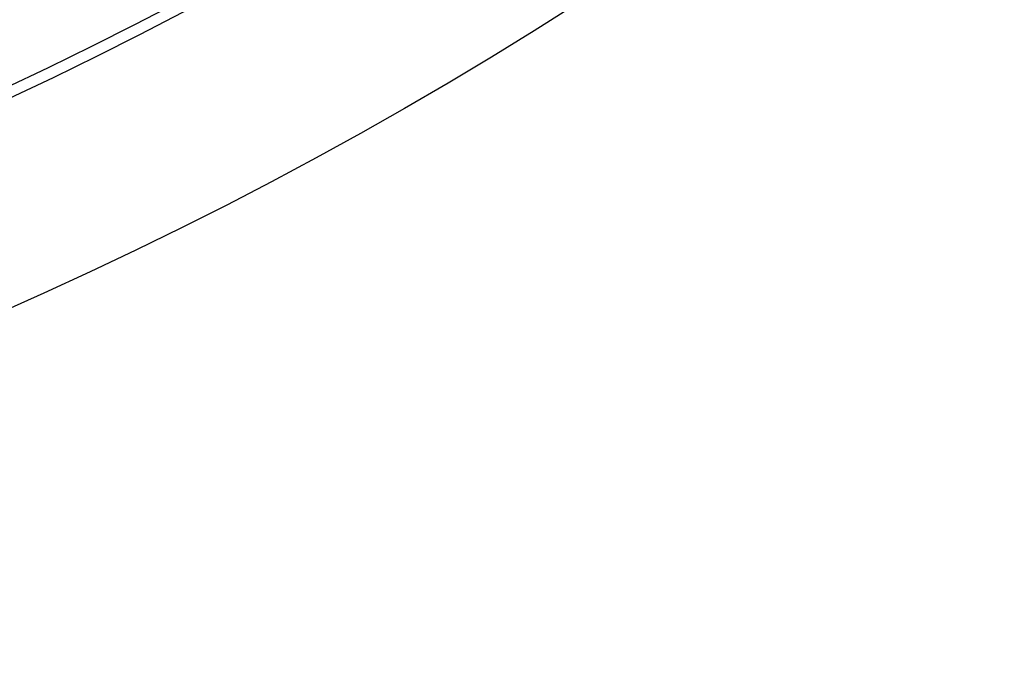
# Model space of a CAD drawing. Header units: millimetres. Extents: x -1050 to -330, y -360 to 360.
# Tile 57 of 165: x -544 to -459, y -360 to -304. Entities that reach past the tile are written whole.
import ezdxf

# ---------------------------------------------------------------- set-up
doc = ezdxf.new("R2010")
doc.units = ezdxf.units.MM
doc.layers.add('Flora Ø70', color=7, linetype='Continuous', true_color=0xc80000)

msp = doc.modelspace()

# ---------------------------------------------------------------- linework, layer by layer
at = {"layer": 'Flora Ø70'}
for centre, radius in [((-689.818, 0, 508.9), 359.618), ((-689.818, 0, 480.518), 343.168), ((-689.818, 0, 461.095), 342.205), ((-689.818, 0, 530), 334.5)]:
    msp.add_circle(centre, radius, dxfattribs=at)
at = {"layer": 'Flora Ø70', "extrusion": (0, 0, -1)}
msp.add_circle((689.818, 0, -530), 320.442, dxfattribs=at)

doc.saveas('drawing.dxf')
